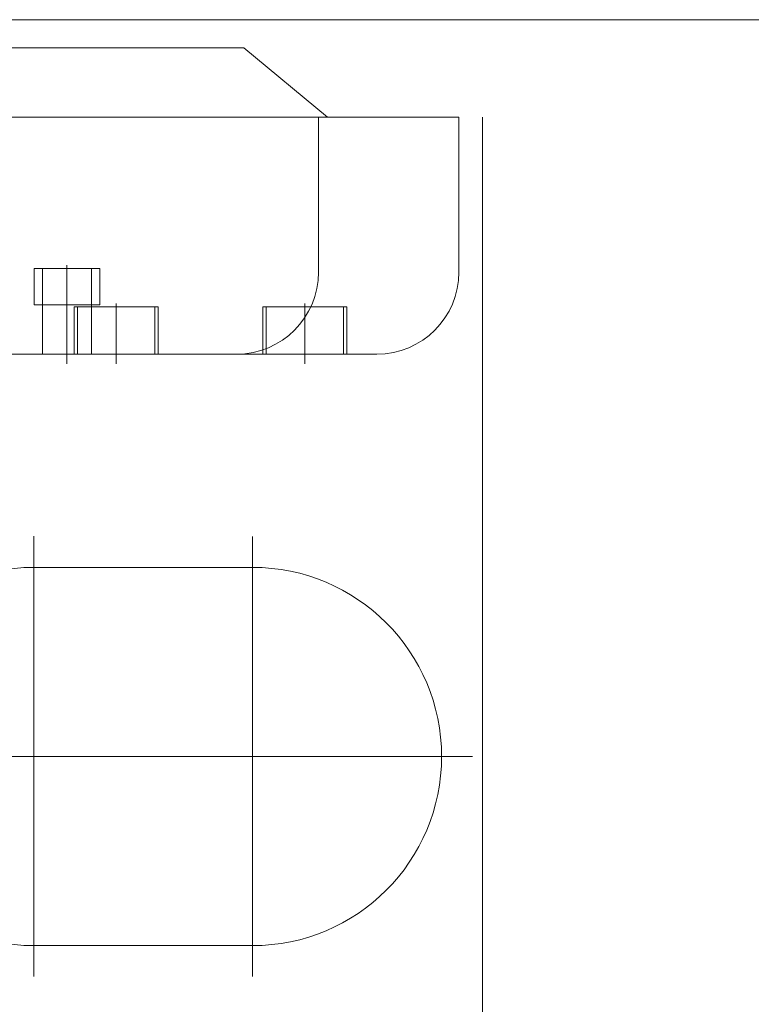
# Model space of a CAD drawing. Extents: x 5465377 to 5465550, y 5925276 to 5925338.
# Tile 9 of 182: x 5465379.321 to 5465379.722, y 5925285.235 to 5925285.775. Entities that reach past the tile are written whole.
import ezdxf

# ---------------------------------------------------------------- set-up
doc = ezdxf.new("R2010")
doc.units = 0
doc.header["$MEASUREMENT"] = 0
doc.linetypes.add('DASHDOT', pattern=[25.4, 12.7, -6.35, 0, -6.35])
doc.linetypes.add('HIDDEN', pattern=[9525, 6350, -3175])
doc.layers.add('_ARCH_Sciany', color=7, linetype='Continuous')
for name, color, linetype, lineweight in [('_ARCH_Sciany_Nr_Pióra__141', 7, 'Continuous', 0), ('CP_AXIS_Nr_Pióra__141', 7, 'Continuous', 0), ('CP_HIDDE_Nr_Pióra__141', 7, 'Continuous', 0), ('IS_CO URZĄDZENIA_Nr_Pióra__141', 7, 'Continuous', 0)]:
    doc.layers.add(name, color=color, linetype=linetype, lineweight=lineweight)

# ---------------------------------------------------------------- blocks, each defined once
blk = doc.blocks.new('Ściana_453', base_point=(5465382.05407, 5925285.92533))
at = {"layer": '_ARCH_Sciany_Nr_Pióra__141', "linetype": 'Continuous'}
blk.add_line((5465378.95407, 5925285.77533), (5465380.56002, 5925285.77533), dxfattribs=at)

msp = doc.modelspace()

# ---------------------------------------------------------------- linework, layer by layer
at = {"layer": 'CP_AXIS_Nr_Pióra__141', "linetype": 'DASHDOT'}
for p, q in [((5465379.34672, 5925285.5866), (5465379.34672, 5925285.64065)), ((5465379.37372, 5925285.5866), (5465379.37372, 5925285.61965)), ((5465379.47722, 5925285.5866), (5465379.47722, 5925285.61965)), ((5465379.32847, 5925285.25046), (5465379.32847, 5925285.49196)), ((5465379.44847, 5925285.25041), (5465379.44847, 5925285.49191)), ((5465379.20772, 5925285.37116), (5465379.41172, 5925285.37116)), ((5465379.36522, 5925285.37111), (5465379.56922, 5925285.37111))]:
    msp.add_line(p, q, dxfattribs=at)
at = {"layer": 'CP_HIDDE_Nr_Pióra__141', "linetype": 'HIDDEN'}
for p, q in [((5465379.56172, 5925285.72186), (5465379.56172, 5925285.63686)), ((5465379.33327, 5925285.63886), (5465379.33327, 5925285.61886)), ((5465379.36017, 5925285.63886), (5465379.36017, 5925285.61886)), ((5465379.36017, 5925285.61786), (5465379.35072, 5925285.61786)), ((5465379.35072, 5925285.59186), (5465379.35072, 5925285.61786)), ((5465379.35252, 5925285.59186), (5465379.35252, 5925285.61786)), ((5465379.39492, 5925285.59186), (5465379.39492, 5925285.61786)), ((5465379.45602, 5925285.59186), (5465379.45602, 5925285.61786)), ((5465379.50022, 5925285.61786), (5465379.48052, 5925285.61786)), ((5465379.49842, 5925285.59186), (5465379.49842, 5925285.61786)), ((5465379.50022, 5925285.59186), (5465379.50022, 5925285.61786)), ((5465379.45422, 5925285.59186), (5465379.45422, 5925285.59426)), ((5465379.51672, 5925285.59186), (5465379.43972, 5925285.59186))]:
    msp.add_line(p, q, dxfattribs=at)
msp.add_arc((5465379.51672, 5925285.63686), 0.045, 270, 0, dxfattribs=at)
at = {"layer": 'IS_CO URZĄDZENIA_Nr_Pióra__141', "linetype": 'Continuous'}
for p, q in [((5465379.11072, 5925285.75986), (5465379.44372, 5925285.75986)), ((5465379.44372, 5925285.75986), (5465379.48972, 5925285.72186)), ((5465379.56172, 5925285.72186), (5465378.96672, 5925285.72186)), ((5465379.48472, 5925285.72186), (5465379.48472, 5925285.63686)), ((5465379.57472, 5925285.13686), (5465379.57472, 5925285.72186)), ((5465379.32874, 5925285.63886), (5465379.36471, 5925285.63886)), ((5465379.32874, 5925285.63886), (5465379.32874, 5925285.61886)), ((5465379.34672, 5925285.63886), (5465379.34677, 5925285.63886)), ((5465379.34672, 5925285.63886), (5465379.34672, 5925285.61886)), ((5465379.36471, 5925285.63886), (5465379.36471, 5925285.61886)), ((5465379.32874, 5925285.61886), (5465379.36471, 5925285.61886)), ((5465379.33327, 5925285.61886), (5465379.33327, 5925285.59186)), ((5465379.36017, 5925285.61886), (5465379.36017, 5925285.59186)), ((5465379.39672, 5925285.61786), (5465379.36017, 5925285.61786)), ((5465379.37372, 5925285.61786), (5465379.37377, 5925285.61786)), ((5465379.39672, 5925285.59186), (5465379.39672, 5925285.61786)), ((5465379.48052, 5925285.61786), (5465379.45422, 5925285.61786)), ((5465379.45422, 5925285.59426), (5465379.45422, 5925285.61786)), ((5465379.47722, 5925285.61786), (5465379.47727, 5925285.61786)), ((5465379.12735, 5925285.59186), (5465379.43972, 5925285.59186)), ((5465379.32847, 5925285.47491), (5465379.44847, 5925285.47491)), ((5465379.44847, 5925285.26741), (5465379.32847, 5925285.26741))]:
    msp.add_line(p, q, dxfattribs=at)
for centre, radius, start, end in [((5465379.43972, 5925285.63686), 0.045, 270, 0), ((5465379.32847, 5925285.37116), 0.10375, 90, 270), ((5465379.44847, 5925285.37116), 0.10375, 270, 90)]:
    msp.add_arc(centre, radius, start, end, dxfattribs=at)

# ---------------------------------------------------------------- block references
at = {"layer": '_ARCH_Sciany'}
msp.add_blockref('Ściana_453', (5465382.05407, 5925285.92533), dxfattribs=at)

doc.saveas('drawing.dxf')
